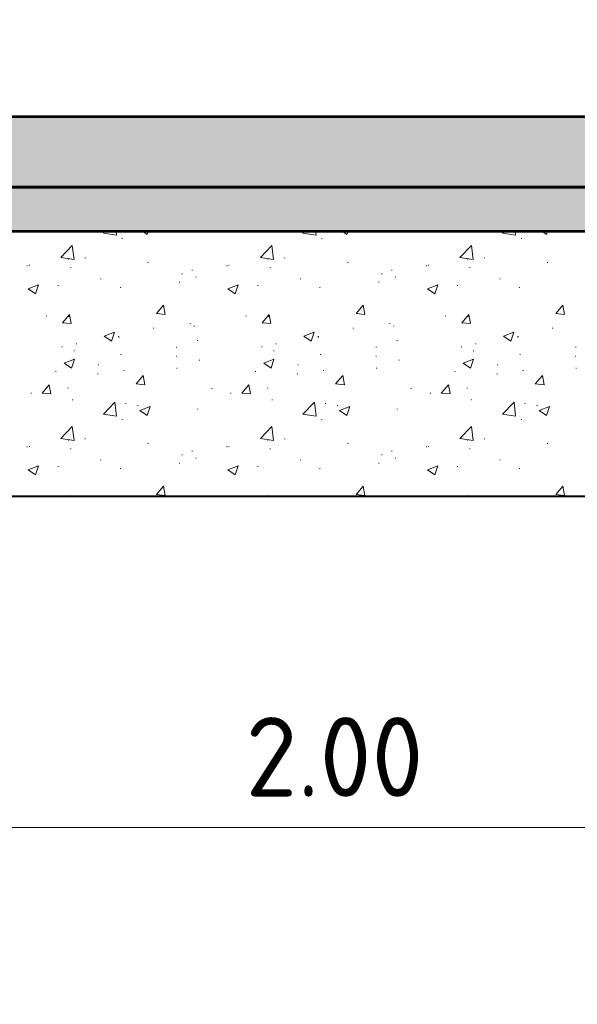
# Model space of a CAD drawing. Header units: metres. Extents: x 162359 to 162848, y 502589 to 502892.
# Tile 46 of 49: x 162844.891 to 162845.523, y 502691.498 to 502692.613. Entities that reach past the tile are written whole.
import ezdxf
from ezdxf import colors
from ezdxf.entities.mleader import LeaderData, LeaderLine
from ezdxf.math import Vec2, Vec3

# ---------------------------------------------------------------- set-up
doc = ezdxf.new("R2010")
doc.units = ezdxf.units.M
for name, color, linetype, lineweight in [('N-WE-GW-GROND_ZAND_CUNETZAND-GD', 7, 'Continuous', 53), ('N-WE-GW-GROND_ZAND_STRAATLAAG_BREKERZAND-AD', 7, 'Continuous', 13), ('N-WE-VH-VERHARDING-GD', 8, 'Continuous', 53), ('N-WE-VH-VERHARDING_FUNDERING-AD', 7, 'Continuous', 13), ('N-WE-VH-VERHARDING_FUNDERING-GD', 7, 'Continuous', 40), ('X-XX-AL-DETAIL1-GD', 7, 'Continuous', 25), ('X-XX-AL-M', 7, 'Continuous', 18), ('X-XX-AL-T18', 10, 'Continuous', 18)]:
    doc.layers.add(name, color=color, linetype=linetype, lineweight=lineweight)
doc.styles.add('NLCS-ISO-M50-T18', font='NLCS-ISO.ttf', dxfattribs={"height": 0.09})
doc.dimstyles.new('NLCS-M50-T18-PIJL_L2_H2', dxfattribs={"dimscale": 0.05, "dimtxt": 2.5, "dimasz": 1.8, "dimexe": 2, "dimexo": 2, "dimgap": 0.7, "dimtad": 1, "dimzin": 0, "dimdsep": 46, "dimtxsty": 'NLCS-ISO-M50-T18', "dimcen": 0, "dimdle": 2, "dimclrd": 256, "dimclre": 256, "dimclrt": 10, "dimazin": 0, "dimtfac": 1, "dimtdec": 3, "dimtofl": 0, "dimtmove": 0, "dimatfit": 3, "dimfxl": 2, "dimfxlon": 1, "dimtfillclr": 256, "dimtolj": 1, "dimtzin": 0, "dimlwd": -1, "dimlwe": -1, "dimarcsym": 0})

# ---------------------------------------------------------------- blocks, each defined once
blk = doc.blocks.new('*D415')
at = {"layer": 'X-XX-AL-M', "transparency": 16777216}
for p, q in [((162844.2478, 502691.7984), (162844.2478, 502691.5984)), ((162846.2478, 502691.7984), (162846.2478, 502691.5984)), ((162844.3378, 502691.6984), (162846.1578, 502691.6984))]:
    blk.add_line(p, q, dxfattribs=at)
for points in [[(162844.3378, 502691.7134), (162844.3378, 502691.6834), (162844.2478, 502691.6984)], [(162846.1578, 502691.7134), (162846.1578, 502691.6834), (162846.2478, 502691.6984)]]:
    blk.add_solid(points, dxfattribs=at)
at = {"layer": 'X-XX-AL-M', "color": 10, "transparency": 16777216, "insert": (162845.2478, 502691.7784), "char_height": 0.09, "attachment_point": 5, "style": 'NLCS-ISO-M50-T18'}
blk.add_mtext('\\A1;\\C7;2.00', dxfattribs=at)

msp = doc.modelspace()

# ---------------------------------------------------------------- hatches: boundary and pattern name
at = {"layer": 'N-WE-GW-GROND_ZAND_STRAATLAAG_BREKERZAND-AD', "ltscale": 35}
h = msp.add_hatch(dxfattribs=at)
h.set_pattern_fill('AGW-GROND_ZAND_FUNDERINGSZAND', color=256, scale=0.001, angle=-42.508, style=0, pattern_type=2)
h.set_pattern_definition([(90, (162844.419682, 502692.800399), (0.01200375, -0.0125005), [2.5e-07, -0.01250025]), (90, (162844.420786, 502692.802312), (0.01200375, -0.0125005), [2.5e-07, -0.01250025]), (90, (162844.427384, 502692.801112), (0.01200375, -0.0125005), [2.5e-07, -0.01250025]), (90, (162844.426676, 502692.805002), (0.01200375, -0.0125005), [2.5e-07, -0.01250025]), (90, (162844.424553, 502692.805911), (0.01200375, -0.0125005), [2.5e-07, -0.01250025]), (90, (162844.423391, 502692.805911), (0.01200375, -0.0125005), [2.5e-07, -0.01250025]), (90, (162844.422683, 502692.807224), (0.01200375, -0.0125005), [2.5e-07, -0.01250025]), (90, (162844.422683, 502692.80783), (0.01200375, -0.0125005), [2.5e-07, -0.01250025]), (90, (162844.424351, 502692.808689), (0.01200375, -0.0125005), [2.5e-07, -0.01250025]), (90, (162844.425463, 502692.809447), (0.01200375, -0.0125005), [2.5e-07, -0.01250025]), (90, (162844.426272, 502692.80879), (0.01200375, -0.0125005), [2.5e-07, -0.01250025]), (90, (162844.42516, 502692.805153), (0.01200375, -0.0125005), [2.5e-07, -0.01250025]), (90, (162844.422936, 502692.803234), (0.01200375, -0.0125005), [2.5e-07, -0.01250025]), (90, (162844.422936, 502692.802476), (0.01200375, -0.0125005), [2.5e-07, -0.01250025]), (90, (162844.423644, 502692.800961), (0.01200375, -0.0125005), [2.5e-07, -0.01250025]), (90, (162844.42521, 502692.801769), (0.01200375, -0.0125005), [2.5e-07, -0.01250025]), (90, (162844.425868, 502692.800001), (0.01200375, -0.0125005), [2.5e-07, -0.01250025]), (90, (162844.427754, 502692.800001), (0.01200375, -0.0125005), [2.5e-07, -0.01250025]), (90, (162844.428395, 502692.802123), (0.01200375, -0.0125005), [2.5e-07, -0.01250025]), (90, (162844.428395, 502692.804339), (0.01200375, -0.0125005), [2.5e-07, -0.01250025]), (90, (162844.427535, 502692.807022), (0.01200375, -0.0125005), [2.5e-07, -0.01250025]), (90, (162844.428395, 502692.807679), (0.01200375, -0.0125005), [2.5e-07, -0.01250025]), (90, (162844.429254, 502692.808588), (0.01200375, -0.0125005), [2.5e-07, -0.01250025]), (90, (162844.42799, 502692.810356), (0.01200375, -0.0125005), [2.5e-07, -0.01250025]), (90, (162844.424907, 502692.806669), (0.01200375, -0.0125005), [2.5e-07, -0.01250025]), (90, (162844.424907, 502692.80384), (0.01200375, -0.0125005), [2.5e-07, -0.01250025]), (90, (162844.426626, 502692.803082), (0.01200375, -0.0125005), [2.5e-07, -0.01250025]), (90, (162844.429254, 502692.800607), (0.01200375, -0.0125005), [2.5e-07, -0.01250025]), (90, (162844.429254, 502692.802931), (0.01200375, -0.0125005), [2.5e-07, -0.01250025]), (90, (162844.430366, 502692.806762), (0.01200375, -0.0125005), [2.5e-07, -0.01250025]), (90, (162844.430366, 502692.809887), (0.01200375, -0.0125005), [2.5e-07, -0.01250025]), (90, (162844.420156, 502692.809887), (0.01200375, -0.0125005), [2.5e-07, -0.01250025]), (90, (162844.419246, 502692.806719), (0.01200375, -0.0125005), [2.5e-07, -0.01250025]), (90, (162844.420004, 502692.80485), (0.01200375, -0.0125005), [2.5e-07, -0.01250025]), (90, (162844.418791, 502692.803688), (0.01200375, -0.0125005), [2.5e-07, -0.01250025]), (90, (162844.42147, 502692.800708), (0.01200375, -0.0125005), [2.5e-07, -0.01250025]), (90, (162844.420991, 502692.79895), (0.01200375, -0.0125005), [2.5e-07, -0.01250025]), (90, (162844.418575, 502692.799314), (0.01200375, -0.0125005), [2.5e-07, -0.01250025]), (90, (162844.421319, 502692.809898), (0.01200375, -0.0125005), [2.5e-07, -0.01250025]), (90, (162844.42441, 502692.809898), (0.01200375, -0.0125005), [2.5e-07, -0.01250025]), (90, (162844.425565, 502692.810909), (0.01200375, -0.0125005), [2.5e-07, -0.01250025]), (90, (162844.420944, 502692.805771), (0.01200375, -0.0125005), [2.5e-07, -0.01250025]), (90, (162844.422157, 502692.804327), (0.01200375, -0.0125005), [2.5e-07, -0.01250025]), (90, (162844.42051, 502692.803721), (0.01200375, -0.0125005), [2.5e-07, -0.01250025]), (90, (162844.428511, 502692.805713), (0.01200375, -0.0125005), [2.5e-07, -0.01250025]), (90, (162844.429724, 502692.804558), (0.01200375, -0.0125005), [2.5e-07, -0.01250025]), (90, (162844.427211, 502692.803952), (0.01200375, -0.0125005), [2.5e-07, -0.01250025]), (90, (162844.427211, 502692.80883), (0.01200375, -0.0125005), [2.5e-07, -0.01250025]), (90, (162844.425796, 502692.806088), (0.01200375, -0.0125005), [2.5e-07, -0.01250025]), (90, (162844.430042, 502692.799738), (0.01200375, -0.0125005), [2.5e-07, -0.01250025]), (90, (162844.430366, 502692.79895), (0.01200375, -0.0125005), [2.5e-07, -0.01250025]), (90, (162844.428803, 502692.81145), (0.01200375, -0.0125005), [2.5e-07, -0.01250025]), (90, (162844.422553, 502692.81145), (0.01200375, -0.0125005), [2.5e-07, -0.01250025]), (90, (162844.421233, 502692.799623), (0.01200375, -0.0125005), [2.5e-07, -0.01250025]), (90, (162844.418633, 502692.810504), (0.01200375, -0.0125005), [2.5e-07, -0.01250025]), (90, (162844.428944, 502692.810014), (0.01200375, -0.0125005), [2.5e-07, -0.01250025]), (90, (162844.420944, 502692.807705), (0.01200375, -0.0125005), [2.5e-07, -0.01250025]), (90, (162844.41976, 502692.809234), (0.01200375, -0.0125005), [2.5e-07, -0.01250025]), (90, (162844.42363, 502692.804818), (0.01200375, -0.0125005), [2.5e-07, -0.01250025]), (90, (162844.423052, 502692.799882), (0.01200375, -0.0125005), [2.5e-07, -0.01250025]), (90, (162844.429897, 502692.801816), (0.01200375, -0.0125005), [2.5e-07, -0.01250025]), (90, (162844.428713, 502692.80349), (0.01200375, -0.0125005), [2.5e-07, -0.01250025]), (90, (162844.429088, 502692.80681), (0.01200375, -0.0125005), [2.5e-07, -0.01250025]), (90, (162844.429753, 502692.808109), (0.01200375, -0.0125005), [2.5e-07, -0.01250025]), (90, (162844.425392, 502692.808109), (0.01200375, -0.0125005), [2.5e-07, -0.01250025]), (90, (162844.42698, 502692.805828), (0.01200375, -0.0125005), [2.5e-07, -0.01250025]), (90, (162844.424525, 502692.802942), (0.01200375, -0.0125005), [2.5e-07, -0.01250025]), (90, (162844.424525, 502692.801095), (0.01200375, -0.0125005), [2.5e-07, -0.01250025]), (90, (162844.425854, 502692.801095), (0.01200375, -0.0125005), [2.5e-07, -0.01250025]), (90, (162844.426431, 502692.800402), (0.01200375, -0.0125005), [2.5e-07, -0.01250025]), (90, (162844.422474, 502692.809638), (0.01200375, -0.0125005), [2.5e-07, -0.01250025]), (90, (162844.423254, 502692.810476), (0.01200375, -0.0125005), [2.5e-07, -0.01250025]), (90, (162844.420164, 502692.810476), (0.01200375, -0.0125005), [2.5e-07, -0.01250025]), (90, (162844.419731, 502692.808109), (0.01200375, -0.0125005), [2.5e-07, -0.01250025]), (90, (162844.419731, 502692.806435), (0.01200375, -0.0125005), [2.5e-07, -0.01250025]), (90, (162844.419009, 502692.805078), (0.01200375, -0.0125005), [2.5e-07, -0.01250025]), (90, (162844.419817, 502692.80222), (0.01200375, -0.0125005), [2.5e-07, -0.01250025]), (90, (162844.418691, 502692.801066), (0.01200375, -0.0125005), [2.5e-07, -0.01250025]), (90, (162844.418691, 502692.802679), (0.01200375, -0.0125005), [2.5e-07, -0.01250025]), (90, (162844.426316, 502692.807647), (0.01200375, -0.0125005), [2.5e-07, -0.01250025]), (90, (162844.423659, 502692.807647), (0.01200375, -0.0125005), [2.5e-07, -0.01250025]), (90, (162844.421955, 502692.801528), (0.01200375, -0.0125005), [2.5e-07, -0.01250025]), (90, (162844.421637, 502692.806377), (0.01200375, -0.0125005), [2.5e-07, -0.01250025]), (90, (162844.426633, 502692.810187), (0.01200375, -0.0125005), [2.5e-07, -0.01250025]), (90, (162844.426633, 502692.801759), (0.01200375, -0.0125005), [2.5e-07, -0.01250025]), (90, (162844.43033, 502692.803801), (0.01200375, -0.0125005), [2.5e-07, -0.01250025]), (90, (162844.430578, 502692.800893), (0.01200375, -0.0125005), [2.5e-07, -0.01250025])])
h.paths.add_polyline_path([(162846.2478, 502692.3736), (162844.2466, 502692.3736), (162844.1379, 502692.3756), (162844.0292, 502692.3818), (162843.9205, 502692.3901), (162843.5005, 502692.4381), (162843.3992, 502692.4458), (162843.2979, 502692.4516), (162843.1966, 502692.4536), (162842.1991, 502692.4536), (162842.0978, 502692.4516), (162841.9965, 502692.4458), (162841.8952, 502692.4381), (162841.4752, 502692.3901), (162841.3665, 502692.3818), (162841.2578, 502692.3756), (162841.1491, 502692.3736), (162839.1478, 502692.3736), (162839.1478, 502692.4236), (162841.1486, 502692.4236), (162841.2559, 502692.4256), (162841.3632, 502692.4317), (162841.4704, 502692.4399), (162841.8904, 502692.4879), (162841.9932, 502692.4957), (162842.0959, 502692.5016), (162842.1986, 502692.5036), (162843.1971, 502692.5036), (162843.2998, 502692.5016), (162843.4025, 502692.4957), (162843.5053, 502692.4879), (162843.9253, 502692.4399), (162844.0325, 502692.4317), (162844.1398, 502692.4256), (162844.2471, 502692.4236), (162846.2478, 502692.4236)])

# ---------------------------------------------------------------- linework, layer by layer
at = {"layer": 'N-WE-GW-GROND_ZAND_CUNETZAND-GD', "ltscale": 7, "flags": 128}
for points in [[(162839.1478, 502692.4236), (162841.1486, 502692.4236), (162841.2559, 502692.4256), (162841.3632, 502692.4317), (162841.4704, 502692.4399), (162841.8904, 502692.4879), (162841.9932, 502692.4957), (162842.0959, 502692.5016), (162842.1986, 502692.5036), (162843.1971, 502692.5036), (162843.2998, 502692.5016), (162843.4025, 502692.4957), (162843.5053, 502692.4879), (162843.9253, 502692.4399), (162844.0325, 502692.4317), (162844.1398, 502692.4256), (162844.2471, 502692.4236), (162846.2478, 502692.4236)], [(162839.1478, 502692.3736), (162841.1491, 502692.3736), (162841.2578, 502692.3756), (162841.3665, 502692.3818), (162841.4752, 502692.3901), (162841.8952, 502692.4381), (162841.9965, 502692.4458), (162842.0978, 502692.4516), (162842.1991, 502692.4536), (162843.1966, 502692.4536), (162843.2979, 502692.4516), (162843.3992, 502692.4458), (162843.5005, 502692.4381), (162843.9205, 502692.3901), (162844.0292, 502692.3818), (162844.1379, 502692.3756), (162844.2466, 502692.3736), (162846.2478, 502692.3736)]]:
    msp.add_lwpolyline(points, dxfattribs=at)
at = {"layer": 'N-WE-GW-GROND_ZAND_STRAATLAAG_BREKERZAND-AD', "ltscale": 35, "flags": 128}
msp.add_lwpolyline([(162844.2471, 502692.4236), (162846.2478, 502692.4236), (162846.2478, 502692.3736), (162844.2466, 502692.3736)], dxfattribs=at)
at = {"layer": 'N-WE-VH-VERHARDING-GD', "color": 254, "lineweight": 53, "ltscale": 7, "flags": 128}
msp.add_lwpolyline([(162844.2478, 502692.4236), (162844.2478, 502692.5036), (162846.7478, 502692.5036), (162846.7478, 502692.4236)], close=True, dxfattribs=at)
at = {"layer": 'N-WE-VH-VERHARDING-GD', "color": 254, "lineweight": 53, "ltscale": 7}
msp.add_solid([(162844.2478, 502692.4236), (162844.2478, 502692.5036), (162846.7478, 502692.4236), (162846.7478, 502692.5036)], dxfattribs=at)
at = {"layer": 'N-WE-VH-VERHARDING_FUNDERING-AD'}
for p, q in [((162844.9861, 502692.3716), (162844.9879, 502692.3736)), ((162844.9861, 502692.3716), (162845.0009, 502692.3693)), ((162845.0009, 502692.3693), (162845.0004, 502692.3736)), ((162845.0305, 502692.3736), (162845.0358, 502692.3699)), ((162845.0358, 502692.3699), (162845.037, 502692.3736)), ((162845.2121, 502692.3716), (162845.2139, 502692.3736)), ((162845.2121, 502692.3716), (162845.2269, 502692.3693)), ((162845.2269, 502692.3693), (162845.2264, 502692.3736)), ((162845.2565, 502692.3736), (162845.2618, 502692.3699)), ((162845.2618, 502692.3699), (162845.2631, 502692.3736)), ((162845.4381, 502692.3716), (162845.44, 502692.3736)), ((162845.4381, 502692.3716), (162845.4529, 502692.3693)), ((162845.4529, 502692.3693), (162845.4524, 502692.3736)), ((162845.4825, 502692.3736), (162845.4879, 502692.3699)), ((162845.4879, 502692.3699), (162845.4891, 502692.3736)), ((162845.0071, 502692.3655), (162845.0076, 502692.3655)), ((162845.0074, 502692.3658), (162845.0074, 502692.3653)), ((162845.2331, 502692.3655), (162845.2336, 502692.3655)), ((162845.2334, 502692.3658), (162845.2334, 502692.3653)), ((162845.4591, 502692.3655), (162845.4596, 502692.3655)), ((162845.4594, 502692.3658), (162845.4594, 502692.3653)), ((162844.9379, 502692.344), (162844.9509, 502692.3576)), ((162844.9528, 502692.3417), (162844.9509, 502692.3576)), ((162845.1639, 502692.344), (162845.1769, 502692.3576)), ((162845.1788, 502692.3417), (162845.1769, 502692.3576)), ((162845.3899, 502692.344), (162845.4029, 502692.3576)), ((162845.4048, 502692.3417), (162845.4029, 502692.3576)), ((162844.9379, 502692.344), (162844.9528, 502692.3417)), ((162844.9461, 502692.3421), (162844.9466, 502692.3421)), ((162844.9464, 502692.3424), (162844.9464, 502692.3419)), ((162844.9652, 502692.3434), (162844.9657, 502692.3434)), ((162844.9654, 502692.3436), (162844.9654, 502692.3431)), ((162845.0367, 502692.3383), (162845.0372, 502692.3383)), ((162845.0369, 502692.3385), (162845.0369, 502692.338)), ((162845.1639, 502692.344), (162845.1788, 502692.3417)), ((162845.1721, 502692.3421), (162845.1726, 502692.3421)), ((162845.1724, 502692.3424), (162845.1724, 502692.3419)), ((162845.1912, 502692.3434), (162845.1917, 502692.3434)), ((162845.1915, 502692.3436), (162845.1915, 502692.3431)), ((162845.2627, 502692.3383), (162845.2632, 502692.3383)), ((162845.2629, 502692.3385), (162845.2629, 502692.338)), ((162845.3899, 502692.344), (162845.4048, 502692.3417)), ((162845.3981, 502692.3421), (162845.3986, 502692.3421)), ((162845.3984, 502692.3424), (162845.3984, 502692.3419)), ((162845.4172, 502692.3434), (162845.4177, 502692.3434)), ((162845.4175, 502692.3436), (162845.4175, 502692.3431)), ((162845.4887, 502692.3383), (162845.4892, 502692.3383)), ((162845.4889, 502692.3385), (162845.4889, 502692.338)), ((162844.8996, 502692.3345), (162844.9001, 502692.3345)), ((162844.8999, 502692.3348), (162844.8999, 502692.3343)), ((162844.9021, 502692.3351), (162844.9026, 502692.3351)), ((162844.9023, 502692.3353), (162844.9023, 502692.3348)), ((162844.9488, 502692.3325), (162844.9493, 502692.3325)), ((162844.9491, 502692.3327), (162844.9491, 502692.3322)), ((162845.0864, 502692.3296), (162845.0869, 502692.3296)), ((162845.0866, 502692.3298), (162845.0866, 502692.3293)), ((162845.1256, 502692.3345), (162845.1261, 502692.3345)), ((162845.1259, 502692.3348), (162845.1259, 502692.3343)), ((162845.1281, 502692.3351), (162845.1286, 502692.3351)), ((162845.1283, 502692.3353), (162845.1283, 502692.3348)), ((162845.1748, 502692.3325), (162845.1753, 502692.3325)), ((162845.1751, 502692.3327), (162845.1751, 502692.3322)), ((162845.3124, 502692.3296), (162845.3129, 502692.3296)), ((162845.3126, 502692.3298), (162845.3126, 502692.3293)), ((162845.3517, 502692.3345), (162845.3522, 502692.3345)), ((162845.3519, 502692.3348), (162845.3519, 502692.3343)), ((162845.3541, 502692.3351), (162845.3546, 502692.3351)), ((162845.3543, 502692.3353), (162845.3543, 502692.3348)), ((162845.4009, 502692.3325), (162845.4014, 502692.3325)), ((162845.4011, 502692.3327), (162845.4011, 502692.3322)), ((162844.9828, 502692.3197), (162844.9833, 502692.3197)), ((162844.9831, 502692.3199), (162844.9831, 502692.3194)), ((162845.0718, 502692.3159), (162845.0723, 502692.3159)), ((162845.0721, 502692.3162), (162845.0721, 502692.3157)), ((162845.0749, 502692.3254), (162845.0754, 502692.3254)), ((162845.0752, 502692.3257), (162845.0752, 502692.3252)), ((162845.0907, 502692.3218), (162845.0912, 502692.3218)), ((162845.0909, 502692.322), (162845.0909, 502692.3215)), ((162845.2089, 502692.3197), (162845.2094, 502692.3197)), ((162845.2091, 502692.3199), (162845.2091, 502692.3194)), ((162845.2978, 502692.3159), (162845.2983, 502692.3159)), ((162845.2981, 502692.3162), (162845.2981, 502692.3157)), ((162845.3009, 502692.3254), (162845.3014, 502692.3254)), ((162845.3012, 502692.3257), (162845.3012, 502692.3252)), ((162845.3167, 502692.3218), (162845.3172, 502692.3218)), ((162845.3169, 502692.322), (162845.3169, 502692.3215)), ((162845.4349, 502692.3197), (162845.4354, 502692.3197)), ((162845.4351, 502692.3199), (162845.4351, 502692.3194)), ((162844.901, 502692.3084), (162844.9127, 502692.3129)), ((162844.901, 502692.3084), (162844.9093, 502692.3028)), ((162844.9093, 502692.3028), (162844.9127, 502692.3129)), ((162844.9348, 502692.3121), (162844.9353, 502692.3121)), ((162844.935, 502692.3124), (162844.935, 502692.3119)), ((162845.0051, 502692.3101), (162845.0056, 502692.3101)), ((162845.0053, 502692.3103), (162845.0053, 502692.3098)), ((162845.127, 502692.3084), (162845.1387, 502692.3129)), ((162845.127, 502692.3084), (162845.1353, 502692.3028)), ((162845.1353, 502692.3028), (162845.1387, 502692.3129)), ((162845.1608, 502692.3121), (162845.1613, 502692.3121)), ((162845.161, 502692.3124), (162845.161, 502692.3119)), ((162845.2311, 502692.3101), (162845.2316, 502692.3101)), ((162845.2313, 502692.3103), (162845.2313, 502692.3098)), ((162845.353, 502692.3084), (162845.3647, 502692.3129)), ((162845.353, 502692.3084), (162845.3613, 502692.3028)), ((162845.3613, 502692.3028), (162845.3647, 502692.3129)), ((162845.3868, 502692.3121), (162845.3873, 502692.3121)), ((162845.387, 502692.3124), (162845.387, 502692.3119)), ((162845.4571, 502692.3101), (162845.4576, 502692.3101)), ((162845.4574, 502692.3103), (162845.4574, 502692.3098)), ((162845.0462, 502692.2804), (162845.0543, 502692.2899)), ((162845.0562, 502692.2795), (162845.0543, 502692.2899)), ((162845.2723, 502692.2804), (162845.2803, 502692.2899)), ((162845.2822, 502692.2795), (162845.2803, 502692.2899)), ((162845.4983, 502692.2804), (162845.5063, 502692.2899)), ((162845.5082, 502692.2795), (162845.5063, 502692.2899)), ((162844.9213, 502692.2776), (162844.9218, 502692.2776)), ((162844.9216, 502692.2779), (162844.9216, 502692.2774)), ((162844.9398, 502692.2699), (162844.9478, 502692.2795)), ((162844.9468, 502692.277), (162844.9473, 502692.277)), ((162844.9471, 502692.2772), (162844.9471, 502692.2767)), ((162844.9497, 502692.269), (162844.9478, 502692.2795)), ((162845.0462, 502692.2804), (162845.0562, 502692.2795)), ((162845.1474, 502692.2776), (162845.1479, 502692.2776)), ((162845.1476, 502692.2779), (162845.1476, 502692.2774)), ((162845.1658, 502692.2699), (162845.1738, 502692.2795)), ((162845.1728, 502692.277), (162845.1733, 502692.277)), ((162845.1731, 502692.2772), (162845.1731, 502692.2767)), ((162845.1758, 502692.269), (162845.1738, 502692.2795)), ((162845.2723, 502692.2804), (162845.2822, 502692.2795)), ((162845.3734, 502692.2776), (162845.3739, 502692.2776)), ((162845.3736, 502692.2779), (162845.3736, 502692.2774)), ((162845.3918, 502692.2699), (162845.3998, 502692.2795)), ((162845.3988, 502692.277), (162845.3993, 502692.277)), ((162845.3991, 502692.2772), (162845.3991, 502692.2767)), ((162845.4018, 502692.269), (162845.3998, 502692.2795)), ((162845.4983, 502692.2804), (162845.5082, 502692.2795)), ((162844.9398, 502692.2699), (162844.9497, 502692.269)), ((162845.0425, 502692.2638), (162845.043, 502692.2638)), ((162845.0428, 502692.2641), (162845.0428, 502692.2636)), ((162845.0842, 502692.2693), (162845.0847, 502692.2693)), ((162845.0845, 502692.2696), (162845.0845, 502692.2691)), ((162845.0886, 502692.2663), (162845.0891, 502692.2663)), ((162845.0889, 502692.2666), (162845.0889, 502692.2661)), ((162845.1658, 502692.2699), (162845.1758, 502692.269)), ((162845.2685, 502692.2638), (162845.269, 502692.2638)), ((162845.2688, 502692.2641), (162845.2688, 502692.2636)), ((162845.3102, 502692.2693), (162845.3107, 502692.2693)), ((162845.3105, 502692.2696), (162845.3105, 502692.2691)), ((162845.3146, 502692.2663), (162845.3151, 502692.2663)), ((162845.3149, 502692.2666), (162845.3149, 502692.2661)), ((162845.3918, 502692.2699), (162845.4018, 502692.269)), ((162845.4945, 502692.2638), (162845.495, 502692.2638)), ((162845.4948, 502692.2641), (162845.4948, 502692.2636)), ((162844.987, 502692.2547), (162844.9987, 502692.2592)), ((162844.987, 502692.2547), (162844.9953, 502692.2491)), ((162844.9953, 502692.2491), (162844.9987, 502692.2592)), ((162845.0031, 502692.2546), (162845.0036, 502692.2546)), ((162845.0033, 502692.2548), (162845.0033, 502692.2543)), ((162845.0035, 502692.2536), (162845.004, 502692.2536)), ((162845.0038, 502692.2538), (162845.0038, 502692.2533)), ((162845.0925, 502692.2498), (162845.093, 502692.2498)), ((162845.0927, 502692.2501), (162845.0927, 502692.2496)), ((162845.213, 502692.2547), (162845.2247, 502692.2592)), ((162845.213, 502692.2547), (162845.2213, 502692.2491)), ((162845.2213, 502692.2491), (162845.2247, 502692.2592)), ((162845.2291, 502692.2546), (162845.2296, 502692.2546)), ((162845.2293, 502692.2548), (162845.2293, 502692.2543)), ((162845.2295, 502692.2536), (162845.23, 502692.2536)), ((162845.2298, 502692.2538), (162845.2298, 502692.2533)), ((162845.3185, 502692.2498), (162845.319, 502692.2498)), ((162845.3187, 502692.2501), (162845.3187, 502692.2496)), ((162845.439, 502692.2547), (162845.4507, 502692.2592)), ((162845.439, 502692.2547), (162845.4473, 502692.2491)), ((162845.4473, 502692.2491), (162845.4507, 502692.2592)), ((162845.4551, 502692.2546), (162845.4556, 502692.2546)), ((162845.4553, 502692.2548), (162845.4553, 502692.2543)), ((162845.4555, 502692.2536), (162845.456, 502692.2536)), ((162845.4558, 502692.2538), (162845.4558, 502692.2533)), ((162844.9392, 502692.2427), (162844.9397, 502692.2427)), ((162844.9395, 502692.2429), (162844.9395, 502692.2424)), ((162844.9529, 502692.2384), (162844.9534, 502692.2384)), ((162844.9531, 502692.2387), (162844.9531, 502692.2382)), ((162844.9554, 502692.2461), (162844.9559, 502692.2461)), ((162844.9557, 502692.2463), (162844.9557, 502692.2458)), ((162845.0688, 502692.2422), (162845.0693, 502692.2422)), ((162845.069, 502692.2424), (162845.069, 502692.2419)), ((162845.1652, 502692.2427), (162845.1657, 502692.2427)), ((162845.1655, 502692.2429), (162845.1655, 502692.2424)), ((162845.1789, 502692.2384), (162845.1794, 502692.2384)), ((162845.1791, 502692.2387), (162845.1791, 502692.2382)), ((162845.1815, 502692.2461), (162845.182, 502692.2461)), ((162845.1817, 502692.2463), (162845.1817, 502692.2458)), ((162845.2948, 502692.2422), (162845.2953, 502692.2422)), ((162845.295, 502692.2424), (162845.295, 502692.2419)), ((162845.3913, 502692.2427), (162845.3918, 502692.2427)), ((162845.3915, 502692.2429), (162845.3915, 502692.2424)), ((162845.4049, 502692.2384), (162845.4054, 502692.2384)), ((162845.4052, 502692.2387), (162845.4052, 502692.2382)), ((162845.4075, 502692.2461), (162845.408, 502692.2461)), ((162845.4077, 502692.2463), (162845.4077, 502692.2458)), ((162845.5208, 502692.2422), (162845.5213, 502692.2422)), ((162845.5211, 502692.2424), (162845.5211, 502692.2419)), ((162844.9416, 502692.2243), (162844.9532, 502692.2288)), ((162844.9499, 502692.2187), (162844.9532, 502692.2288)), ((162845.0057, 502692.2339), (162845.0062, 502692.2339)), ((162845.0059, 502692.2341), (162845.0059, 502692.2336)), ((162845.0685, 502692.232), (162845.069, 502692.232)), ((162845.0688, 502692.2323), (162845.0688, 502692.2318)), ((162845.0947, 502692.2277), (162845.0952, 502692.2277)), ((162845.095, 502692.228), (162845.095, 502692.2275)), ((162845.1676, 502692.2243), (162845.1792, 502692.2288)), ((162845.1759, 502692.2187), (162845.1792, 502692.2288)), ((162845.2317, 502692.2339), (162845.2322, 502692.2339)), ((162845.2319, 502692.2341), (162845.2319, 502692.2336)), ((162845.2945, 502692.232), (162845.295, 502692.232)), ((162845.2948, 502692.2323), (162845.2948, 502692.2318)), ((162845.3207, 502692.2277), (162845.3212, 502692.2277)), ((162845.321, 502692.228), (162845.321, 502692.2275)), ((162845.3936, 502692.2243), (162845.4053, 502692.2288)), ((162845.4019, 502692.2187), (162845.4053, 502692.2288)), ((162845.4577, 502692.2339), (162845.4582, 502692.2339)), ((162845.4579, 502692.2341), (162845.4579, 502692.2336)), ((162845.5206, 502692.232), (162845.5211, 502692.232)), ((162845.5208, 502692.2323), (162845.5208, 502692.2318)), ((162844.9416, 502692.2243), (162844.9499, 502692.2187)), ((162844.9802, 502692.2222), (162844.9807, 502692.2222)), ((162844.9804, 502692.2225), (162844.9804, 502692.222)), ((162845.0091, 502692.216), (162845.0096, 502692.216)), ((162845.0094, 502692.2163), (162845.0094, 502692.2158)), ((162845.0691, 502692.2184), (162845.0696, 502692.2184)), ((162845.0694, 502692.2187), (162845.0694, 502692.2182)), ((162845.1676, 502692.2243), (162845.1759, 502692.2187)), ((162845.2062, 502692.2222), (162845.2067, 502692.2222)), ((162845.2064, 502692.2225), (162845.2064, 502692.222)), ((162845.2352, 502692.216), (162845.2357, 502692.216)), ((162845.2354, 502692.2163), (162845.2354, 502692.2158)), ((162845.2951, 502692.2184), (162845.2956, 502692.2184)), ((162845.2954, 502692.2187), (162845.2954, 502692.2182)), ((162845.3936, 502692.2243), (162845.4019, 502692.2187)), ((162845.4322, 502692.2222), (162845.4327, 502692.2222)), ((162845.4324, 502692.2225), (162845.4324, 502692.222)), ((162845.4612, 502692.216), (162845.4617, 502692.216)), ((162845.4614, 502692.2163), (162845.4614, 502692.2158)), ((162845.5211, 502692.2184), (162845.5216, 502692.2184)), ((162845.5214, 502692.2187), (162845.5214, 502692.2182)), ((162844.9321, 502692.2147), (162844.9326, 502692.2147)), ((162844.9323, 502692.2149), (162844.9323, 502692.2144)), ((162844.9797, 502692.2121), (162844.9802, 502692.2121)), ((162844.9799, 502692.2124), (162844.9799, 502692.2119)), ((162845.0231, 502692.2007), (162845.0312, 502692.2103)), ((162845.0331, 502692.1999), (162845.0312, 502692.2103)), ((162845.1581, 502692.2147), (162845.1586, 502692.2147)), ((162845.1584, 502692.2149), (162845.1584, 502692.2144)), ((162845.2057, 502692.2121), (162845.2062, 502692.2121)), ((162845.2059, 502692.2124), (162845.2059, 502692.2119)), ((162845.2491, 502692.2007), (162845.2572, 502692.2103)), ((162845.2591, 502692.1999), (162845.2572, 502692.2103)), ((162845.3841, 502692.2147), (162845.3846, 502692.2147)), ((162845.3844, 502692.2149), (162845.3844, 502692.2144)), ((162845.4317, 502692.2121), (162845.4322, 502692.2121)), ((162845.4319, 502692.2124), (162845.4319, 502692.2119)), ((162845.4751, 502692.2007), (162845.4832, 502692.2103)), ((162845.4851, 502692.1999), (162845.4832, 502692.2103)), ((162844.9167, 502692.1903), (162844.9247, 502692.1998)), ((162844.9266, 502692.1894), (162844.9247, 502692.1998)), ((162844.9459, 502692.1958), (162844.9464, 502692.1958)), ((162844.9462, 502692.196), (162844.9462, 502692.1955)), ((162845.0231, 502692.2007), (162845.0331, 502692.1999)), ((162845.1085, 502692.1954), (162845.109, 502692.1954)), ((162845.1087, 502692.1957), (162845.1087, 502692.1952)), ((162845.1427, 502692.1903), (162845.1507, 502692.1998)), ((162845.1526, 502692.1894), (162845.1507, 502692.1998)), ((162845.1719, 502692.1958), (162845.1724, 502692.1958)), ((162845.1722, 502692.196), (162845.1722, 502692.1955)), ((162845.2491, 502692.2007), (162845.2591, 502692.1999)), ((162845.3345, 502692.1954), (162845.335, 502692.1954)), ((162845.3347, 502692.1957), (162845.3347, 502692.1952)), ((162845.3687, 502692.1903), (162845.3767, 502692.1998)), ((162845.3786, 502692.1894), (162845.3767, 502692.1998)), ((162845.3979, 502692.1958), (162845.3984, 502692.1958)), ((162845.3982, 502692.196), (162845.3982, 502692.1955)), ((162845.4751, 502692.2007), (162845.4851, 502692.1999)), ((162844.9042, 502692.1903), (162844.9047, 502692.1903)), ((162844.9044, 502692.1905), (162844.9044, 502692.19)), ((162844.9167, 502692.1903), (162844.9266, 502692.1894)), ((162844.9509, 502692.1829), (162844.9514, 502692.1829)), ((162844.9511, 502692.1832), (162844.9511, 502692.1827)), ((162845.1302, 502692.1903), (162845.1307, 502692.1903)), ((162845.1305, 502692.1905), (162845.1305, 502692.19)), ((162845.1427, 502692.1903), (162845.1526, 502692.1894)), ((162845.1769, 502692.1829), (162845.1774, 502692.1829)), ((162845.1771, 502692.1832), (162845.1771, 502692.1827)), ((162845.3562, 502692.1903), (162845.3567, 502692.1903)), ((162845.3565, 502692.1905), (162845.3565, 502692.19)), ((162845.3687, 502692.1903), (162845.3786, 502692.1894)), ((162845.4029, 502692.1829), (162845.4034, 502692.1829)), ((162845.4031, 502692.1832), (162845.4031, 502692.1827)), ((162844.9861, 502692.1666), (162844.999, 502692.1801)), ((162845.0009, 502692.1643), (162844.999, 502692.1801)), ((162845.0113, 502692.1787), (162845.0118, 502692.1787)), ((162845.0115, 502692.179), (162845.0115, 502692.1785)), ((162845.0249, 502692.1764), (162845.0254, 502692.1764)), ((162845.0252, 502692.1767), (162845.0252, 502692.1762)), ((162845.0275, 502692.1705), (162845.0392, 502692.175)), ((162845.0358, 502692.1649), (162845.0392, 502692.175)), ((162845.0927, 502692.1723), (162845.0932, 502692.1723)), ((162845.0929, 502692.1725), (162845.0929, 502692.172)), ((162845.2121, 502692.1666), (162845.2251, 502692.1801)), ((162845.2269, 502692.1643), (162845.2251, 502692.1801)), ((162845.2373, 502692.1787), (162845.2378, 502692.1787)), ((162845.2375, 502692.179), (162845.2375, 502692.1785)), ((162845.251, 502692.1764), (162845.2515, 502692.1764)), ((162845.2512, 502692.1767), (162845.2512, 502692.1762)), ((162845.2536, 502692.1705), (162845.2652, 502692.175)), ((162845.2618, 502692.1649), (162845.2652, 502692.175)), ((162845.3187, 502692.1723), (162845.3192, 502692.1723)), ((162845.3189, 502692.1725), (162845.3189, 502692.172)), ((162845.4381, 502692.1666), (162845.4511, 502692.1801)), ((162845.4529, 502692.1643), (162845.4511, 502692.1801)), ((162845.4633, 502692.1787), (162845.4638, 502692.1787)), ((162845.4635, 502692.179), (162845.4635, 502692.1785)), ((162845.477, 502692.1764), (162845.4775, 502692.1764)), ((162845.4772, 502692.1767), (162845.4772, 502692.1762)), ((162845.4796, 502692.1705), (162845.4912, 502692.175)), ((162845.4879, 502692.1649), (162845.4912, 502692.175)), ((162844.9861, 502692.1666), (162845.0009, 502692.1643)), ((162845.0071, 502692.1605), (162845.0076, 502692.1605)), ((162845.0074, 502692.1608), (162845.0074, 502692.1603)), ((162845.0275, 502692.1705), (162845.0358, 502692.1649)), ((162845.2121, 502692.1666), (162845.2269, 502692.1643)), ((162845.2331, 502692.1605), (162845.2336, 502692.1605)), ((162845.2334, 502692.1608), (162845.2334, 502692.1603)), ((162845.2536, 502692.1705), (162845.2618, 502692.1649)), ((162845.4381, 502692.1666), (162845.4529, 502692.1643)), ((162845.4591, 502692.1605), (162845.4596, 502692.1605)), ((162845.4594, 502692.1608), (162845.4594, 502692.1603)), ((162845.4796, 502692.1705), (162845.4879, 502692.1649)), ((162844.9379, 502692.139), (162844.9509, 502692.1525)), ((162844.9528, 502692.1367), (162844.9509, 502692.1525)), ((162845.1639, 502692.139), (162845.1769, 502692.1525)), ((162845.1788, 502692.1367), (162845.1769, 502692.1525)), ((162845.3899, 502692.139), (162845.4029, 502692.1525)), ((162845.4048, 502692.1367), (162845.4029, 502692.1525)), ((162844.9379, 502692.139), (162844.9528, 502692.1367)), ((162844.9464, 502692.1373), (162844.9464, 502692.1368)), ((162844.9652, 502692.1384), (162844.9657, 502692.1384)), ((162844.9654, 502692.1386), (162844.9654, 502692.1381)), ((162845.1639, 502692.139), (162845.1788, 502692.1367)), ((162845.1724, 502692.1373), (162845.1724, 502692.1368)), ((162845.1912, 502692.1384), (162845.1917, 502692.1384)), ((162845.1915, 502692.1386), (162845.1915, 502692.1381)), ((162845.3899, 502692.139), (162845.4048, 502692.1367)), ((162845.3984, 502692.1373), (162845.3984, 502692.1368)), ((162845.4172, 502692.1384), (162845.4177, 502692.1384)), ((162845.4175, 502692.1386), (162845.4175, 502692.1381)), ((162844.8996, 502692.1295), (162844.9001, 502692.1295)), ((162844.8999, 502692.1298), (162844.8999, 502692.1293)), ((162844.9021, 502692.13), (162844.9026, 502692.13)), ((162844.9023, 502692.1303), (162844.9023, 502692.1298)), ((162844.9461, 502692.1371), (162844.9466, 502692.1371)), ((162844.9488, 502692.1274), (162844.9493, 502692.1274)), ((162844.9491, 502692.1277), (162844.9491, 502692.1272)), ((162845.0367, 502692.1333), (162845.0372, 502692.1333)), ((162845.0369, 502692.1335), (162845.0369, 502692.133)), ((162845.1256, 502692.1295), (162845.1261, 502692.1295)), ((162845.1259, 502692.1298), (162845.1259, 502692.1293)), ((162845.1281, 502692.13), (162845.1286, 502692.13)), ((162845.1283, 502692.1303), (162845.1283, 502692.1298)), ((162845.1721, 502692.1371), (162845.1726, 502692.1371)), ((162845.1748, 502692.1274), (162845.1753, 502692.1274)), ((162845.1751, 502692.1277), (162845.1751, 502692.1272)), ((162845.2627, 502692.1333), (162845.2632, 502692.1333)), ((162845.2629, 502692.1335), (162845.2629, 502692.133)), ((162845.3517, 502692.1295), (162845.3522, 502692.1295)), ((162845.3519, 502692.1298), (162845.3519, 502692.1293)), ((162845.3541, 502692.13), (162845.3546, 502692.13)), ((162845.3543, 502692.1303), (162845.3543, 502692.1298)), ((162845.3981, 502692.1371), (162845.3986, 502692.1371)), ((162845.4009, 502692.1274), (162845.4014, 502692.1274)), ((162845.4011, 502692.1277), (162845.4011, 502692.1272)), ((162845.4887, 502692.1333), (162845.4892, 502692.1333)), ((162845.4889, 502692.1335), (162845.4889, 502692.133)), ((162845.0749, 502692.1204), (162845.0754, 502692.1204)), ((162845.0752, 502692.1207), (162845.0752, 502692.1202)), ((162845.0864, 502692.1245), (162845.0869, 502692.1245)), ((162845.0866, 502692.1248), (162845.0866, 502692.1243)), ((162845.0907, 502692.1168), (162845.0912, 502692.1168)), ((162845.0909, 502692.117), (162845.0909, 502692.1165)), ((162845.3009, 502692.1204), (162845.3014, 502692.1204)), ((162845.3012, 502692.1207), (162845.3012, 502692.1202)), ((162845.3124, 502692.1245), (162845.3129, 502692.1245)), ((162845.3126, 502692.1248), (162845.3126, 502692.1243)), ((162845.3167, 502692.1168), (162845.3172, 502692.1168)), ((162845.3169, 502692.117), (162845.3169, 502692.1165)), ((162844.901, 502692.1034), (162844.9127, 502692.1079)), ((162844.9093, 502692.0978), (162844.9127, 502692.1079)), ((162844.9348, 502692.1071), (162844.9353, 502692.1071)), ((162844.935, 502692.1074), (162844.935, 502692.1069)), ((162844.9828, 502692.1146), (162844.9833, 502692.1146)), ((162844.9831, 502692.1149), (162844.9831, 502692.1144)), ((162845.0051, 502692.105), (162845.0056, 502692.105)), ((162845.0053, 502692.1053), (162845.0053, 502692.1048)), ((162845.0718, 502692.1109), (162845.0723, 502692.1109)), ((162845.0721, 502692.1111), (162845.0721, 502692.1106)), ((162845.127, 502692.1034), (162845.1387, 502692.1079)), ((162845.1353, 502692.0978), (162845.1387, 502692.1079)), ((162845.1608, 502692.1071), (162845.1613, 502692.1071)), ((162845.161, 502692.1074), (162845.161, 502692.1069)), ((162845.2089, 502692.1146), (162845.2094, 502692.1146)), ((162845.2091, 502692.1149), (162845.2091, 502692.1144)), ((162845.2311, 502692.105), (162845.2316, 502692.105)), ((162845.2313, 502692.1053), (162845.2313, 502692.1048)), ((162845.2978, 502692.1109), (162845.2983, 502692.1109)), ((162845.2981, 502692.1111), (162845.2981, 502692.1106)), ((162845.353, 502692.1034), (162845.3647, 502692.1079)), ((162845.3613, 502692.0978), (162845.3647, 502692.1079)), ((162845.3868, 502692.1071), (162845.3873, 502692.1071)), ((162845.387, 502692.1074), (162845.387, 502692.1069)), ((162845.4349, 502692.1146), (162845.4354, 502692.1146)), ((162845.4351, 502692.1149), (162845.4351, 502692.1144)), ((162845.4571, 502692.105), (162845.4576, 502692.105)), ((162845.4574, 502692.1053), (162845.4574, 502692.1048)), ((162844.901, 502692.1034), (162844.9093, 502692.0978)), ((162845.127, 502692.1034), (162845.1353, 502692.0978)), ((162845.353, 502692.1034), (162845.3613, 502692.0978)), ((162845.0462, 502692.0754), (162845.0543, 502692.0849)), ((162845.0562, 502692.0745), (162845.0543, 502692.0849)), ((162845.2723, 502692.0754), (162845.2803, 502692.0849)), ((162845.2822, 502692.0745), (162845.2803, 502692.0849)), ((162845.4983, 502692.0754), (162845.5063, 502692.0849)), ((162845.5082, 502692.0745), (162845.5063, 502692.0849)), ((162844.947, 502692.0736), (162844.9478, 502692.0745)), ((162844.948, 502692.0736), (162844.9478, 502692.0745)), ((162845.0462, 502692.0754), (162845.0562, 502692.0745)), ((162845.1731, 502692.0736), (162845.1738, 502692.0745)), ((162845.174, 502692.0736), (162845.1738, 502692.0745)), ((162845.2723, 502692.0754), (162845.2822, 502692.0745)), ((162845.3991, 502692.0736), (162845.3998, 502692.0745)), ((162845.4, 502692.0736), (162845.3998, 502692.0745)), ((162845.4983, 502692.0754), (162845.5082, 502692.0745))]:
    msp.add_line(p, q, dxfattribs=at)
at = {"layer": 'N-WE-VH-VERHARDING_FUNDERING-GD', "ltscale": 7, "flags": 128}
msp.add_lwpolyline([(162839.1478, 502692.4236), (162839.1478, 502692.0736), (162841.1515, 502692.0736), (162841.2673, 502692.0758), (162844.1284, 502692.0758), (162844.2442, 502692.0736), (162846.2478, 502692.0736), (162846.2478, 502692.4236)], dxfattribs=at)
at = {"layer": 'X-XX-AL-DETAIL1-GD', "lineweight": -2, "ltscale": 7, "flags": 128}
msp.add_lwpolyline([(162839.1478, 502692.5036), (162841.1478, 502692.5036), (162841.2528, 502692.5056), (162841.3578, 502692.5116), (162841.4628, 502692.5196), (162841.5678, 502692.5316), (162841.6728, 502692.5436), (162841.7778, 502692.5556), (162841.8828, 502692.5676), (162841.9878, 502692.5756), (162842.0928, 502692.5816), (162842.1978, 502692.5836), (162843.1978, 502692.5836), (162843.3028, 502692.5816), (162843.4078, 502692.5756), (162843.5128, 502692.5676), (162843.6178, 502692.5556), (162843.7228, 502692.5436), (162843.8278, 502692.5316), (162843.9328, 502692.5196), (162844.0378, 502692.5116), (162844.1428, 502692.5056), (162844.2478, 502692.5036), (162846.2478, 502692.5036)], dxfattribs=at)

# ---------------------------------------------------------------- dimensions: what is measured, and where the dimension line sits
at = {"layer": 'X-XX-AL-M'}
dim = msp.add_linear_dim(base=(162846.2478, 502691.6984), p1=(162844.2478, 502692.5036), p2=(162846.2478, 502692.3736), text='\\C7;<>', dimstyle='NLCS-M50-T18-PIJL_L2_H2', dxfattribs=at)
dim.commit()
dim.dimension.update_dxf_attribs({"geometry": '*D415', "text_midpoint": (162845.2478, 502691.7784)})

# ---------------------------------------------------------------- leaders
at = {"layer": 'X-XX-AL-T18'}
ml = msp.add_multileader_mtext('Standard', dxfattribs=at)
ml.set_content('{\\LOpbouw drempel:\\P}Betonstraatsteen DF, 80 mm\\PStraatlaag van brekerzand, 50 mm\\PMenggranulaat 0/31,5, 300 mm', color=256, style='NLCS-ISO-M50-T18')
ml.set_leader_properties(color=256, linetype='ByLayer', lineweight=-1)
ml.build(insert=Vec2(0, 0))
ml.multileader.update_dxf_attribs({"text_left_attachment_type": 5, "text_right_attachment_type": 5, "dogleg_length": 0.09, "arrow_head_size": 0.09})
ctx = ml.context
ctx.base_point, ctx.char_height, ctx.arrow_head_size, ctx.landing_gap_size, ctx.plane_origin = Vec3(162844.7587, 502693.1535), 0.09, 0.09, 0.045, Vec3(162844.6687, 502692.5036)
ctx.left_attachment, ctx.right_attachment = 5, 5
notes = []
notes.append((ctx, [(1, (1, 1, 0), (162844.6687, 502693.1535), (1, 0), 0.09, [(0, [(162844.6687, 502692.5036)], 0, [])])]))
ctx.mtext.insert, ctx.mtext.flow_direction = Vec3(162844.8037, 502693.7205), 5
for ctx, leaders in notes:
    for number, flags, end, landing, length, lines in leaders:
        leader = LeaderData()
        leader.index, (leader.has_last_leader_line, leader.has_dogleg_vector, leader.attachment_direction) = number, flags
        leader.last_leader_point, leader.dogleg_vector, leader.dogleg_length = Vec3(end), Vec3(landing), length
        for number, points, colour, breaks in lines:
            line = LeaderLine()
            line.index, line.vertices, line.color, line.breaks = number, Vec3.list(points), colors.encode_raw_color(colour), breaks
            leader.lines.append(line)
        ctx.leaders.append(leader)

doc.saveas('drawing.dxf')
